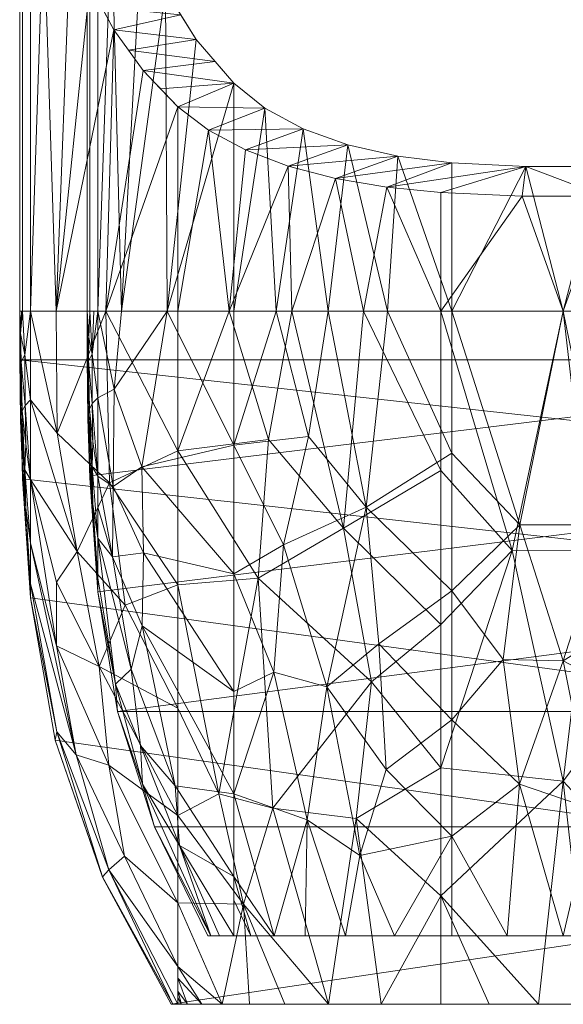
# Model space of a CAD drawing. Header units: millimetres. Extents: x -161 to 161, y -244 to 341.
# Tile 1 of 4: x -161 to 0, y -244 to 48. Entities that reach past the tile are written whole.
import ezdxf

# ---------------------------------------------------------------- set-up
doc = ezdxf.new("R2010")
doc.units = ezdxf.units.MM
doc.layers.add('M-520-M_DRAINAGE_FW', color=2, linetype='Continuous', lineweight=30)

# ---------------------------------------------------------------- blocks, each defined once
blk = doc.blocks.new('AmericanStandard_Urinal_Flexbrook__CCAS6510-3100410C0_ - CCAS6510-3100410C0-3382-3D View 1')
at = {"layer": 'M-520-M_DRAINAGE_FW', "lineweight": 9}
mesh = blk.add_polyface(dxfattribs=at)
corners = [(161.36, -52.87), (160.56, -88.26), (158.14, -123.58), (150.8, -165.9), (136.77, -206.5), (116.44, -244.31), (-116.44, -244.31), (-136.77, -206.5), (-150.8, -165.9), (-158.14, -123.58), (-160.56, -88.26), (-161.36, -52.87), (-161.36, 92.87), (-160.56, 128.26), (-158.14, 163.58), (-150.49, 207.08), (-135.78, 248.73), (-114.42, 287.39), (-99.23, 305.77), (-80.61, 320.66), (-59.34, 331.45), (-36.32, 337.66), (0, 340.59), (36.32, 337.66), (59.34, 331.45), (80.61, 320.66), (99.23, 305.77), (114.42, 287.39), (135.78, 248.73), (150.49, 207.08), (158.14, 163.58), (160.56, 128.26), (161.36, 92.87)]
mesh.append_faces([[corners[k] for k in face] for face in [(22, 16, 17, 21), (17, 20, 21), (29, 14, 15, 28), (11, 0, 1), (27, 22, 23, 26), (14, 29, 30)]], dxfattribs={"vtx0": -1, "vtx2": -1})
mesh.append_faces([[corners[k] for k in face] for face in [(28, 15, 16, 22)]], dxfattribs={"vtx0": -1, "vtx2": -1, "vtx3": -1})
mesh.append_faces([[corners[k] for k in face] for face in [(5, 6, 4)]], dxfattribs={"vtx1": -1})
mesh.append_faces([[corners[k] for k in face] for face in [(7, 8, 4, 6), (27, 28, 22)]], dxfattribs={"vtx1": -1, "vtx2": -1})
mesh.append_faces([[corners[k] for k in face] for face in [(12, 13, 31, 32), (13, 14, 30, 31), (10, 11, 1, 2), (8, 9, 3, 4), (9, 10, 2, 3), (11, 12, 32, 0)]], dxfattribs={"vtx1": -1, "vtx3": -1})
mesh.append_faces([[corners[k] for k in face] for face in [(17, 18, 19, 20), (23, 24, 25, 26)]], dxfattribs={"vtx3": -1})
mesh = blk.add_polyface(dxfattribs=at)
corners = [(-141.36, -52.87, 20), (-140.58, -87.35, 20), (-138.22, -121.76, 20), (-132.33, -157.32, 20), (-121.33, -191.64, 20), (-105.48, -223.95, 20), (105.48, -223.95, 20), (121.33, -191.64, 20), (132.33, -157.32, 20), (138.22, -121.76, 20), (140.58, -87.35, 20), (141.36, -52.87, 20), (141.36, 92.87, 20), (140.58, 127.35, 20), (138.22, 161.76, 20), (131.15, 202, 20), (117.54, 240.53, 20), (97.77, 276.3, 20), (85.2, 291.52, 20), (69.78, 303.85, 20), (52.18, 312.78, 20), (33.12, 317.92, 20), (0, 320.59, 20), (-33.12, 317.92, 20), (-52.18, 312.78, 20), (-69.78, 303.85, 20), (-85.2, 291.52, 20), (-97.77, 276.3, 20), (-117.54, 240.53, 20), (-131.15, 202, 20), (-138.22, 161.76, 20), (-140.58, 127.35, 20), (-141.36, 92.87, 20)]
mesh.append_faces([[corners[k] for k in face] for face in [(21, 18, 19, 20), (25, 23, 24)]], dxfattribs={"vtx0": -1})
mesh.append_faces([[corners[k] for k in face] for face in [(9, 3, 8), (16, 28, 15), (27, 23, 25, 26)]], dxfattribs={"vtx0": -1, "vtx1": -1})
mesh.append_faces([[corners[k] for k in face] for face in [(4, 7, 8, 3), (0, 11, 12, 32), (11, 0, 1), (13, 30, 31), (29, 14, 15, 28), (14, 29, 30, 13)]], dxfattribs={"vtx0": -1, "vtx2": -1})
mesh.append_faces([[corners[k] for k in face] for face in [(16, 17, 22, 28)]], dxfattribs={"vtx1": -1, "vtx2": -1, "vtx3": -1})
mesh.append_faces([[corners[k] for k in face] for face in [(10, 11, 1, 2), (9, 10, 2, 3), (12, 13, 31, 32), (17, 18, 21, 22), (27, 28, 22, 23)]], dxfattribs={"vtx1": -1, "vtx3": -1})
mesh.append_faces([[corners[k] for k in face] for face in [(5, 6, 7, 4)]], dxfattribs={"vtx2": -1})
mesh = blk.add_polyface(dxfattribs=at)
corners = [(-161.36, 92.87), (-161.36, -52.87), (-161.36, -52.87, 70.91), (-161.36, -52.38, 74.66), (-161.36, -50.93, 78.15), (-161.36, -48.63, 81.14), (-161.36, -45.63, 83.44), (-161.36, -42.14, 84.89), (-161.36, -38.4, 85.38), (-161.36, 78.4, 85.38), (-161.36, 82.14, 84.89), (-161.36, 85.63, 83.44), (-161.36, 88.63, 81.14), (-161.36, 90.93, 78.15), (-161.36, 92.38, 74.66), (-161.36, 92.87, 70.91)]
mesh.append_faces([[corners[k] for k in face] for face in [(14, 11, 12, 13)]], dxfattribs={"vtx0": -1})
mesh.append_faces([[corners[k] for k in face] for face in [(2, 7, 8, 1), (1, 8, 9, 0)]], dxfattribs={"vtx0": -1, "vtx2": -1})
mesh.append_faces([[corners[k] for k in face] for face in [(14, 9, 10, 11), (9, 14, 15, 0)]], dxfattribs={"vtx0": -1, "vtx3": -1})
mesh.append_faces([[corners[k] for k in face] for face in [(4, 5, 2, 3)]], dxfattribs={"vtx1": -1})
mesh.append_faces([[corners[k] for k in face] for face in [(5, 6, 7, 2)]], dxfattribs={"vtx2": -1, "vtx3": -1})
mesh = blk.add_polyface(dxfattribs=at)
corners = [(-141.36, -38.4, 85.38), (-141.36, -42.14, 84.89), (-141.36, -45.63, 83.44), (-141.36, -48.63, 81.14), (-141.36, -50.93, 78.15), (-141.36, -52.38, 74.66), (-141.36, -52.87, 70.91), (-141.36, -52.87, 20), (-141.36, 92.87, 20), (-141.36, 92.87, 70.91), (-141.36, 92.38, 74.66), (-141.36, 90.93, 78.15), (-141.36, 88.63, 81.14), (-141.36, 85.63, 83.44), (-141.36, 82.14, 84.89), (-141.36, 78.4, 85.38)]
mesh.append_faces([[corners[k] for k in face] for face in [(6, 0, 1, 3)]], dxfattribs={"vtx0": -1, "vtx2": -1, "vtx3": -1})
mesh.append_faces([[corners[k] for k in face] for face in [(10, 12, 13, 14), (0, 6, 7, 8)]], dxfattribs={"vtx0": -1, "vtx3": -1})
mesh.append_faces([[corners[k] for k in face] for face in [(11, 12, 10), (2, 3, 1)]], dxfattribs={"vtx1": -1})
mesh.append_faces([[corners[k] for k in face] for face in [(14, 15, 9, 10), (8, 9, 15, 0)]], dxfattribs={"vtx1": -1, "vtx3": -1})
mesh.append_faces([[corners[k] for k in face] for face in [(4, 5, 6, 3)]], dxfattribs={"vtx2": -1})
mesh = blk.add_polyface(dxfattribs=at)
corners = [(-161.36, -38.4, 85.38), (-160.56, -38.4, 120.77), (-158.14, -38.4, 156.09), (-158.14, 78.4, 156.09), (-160.56, 78.4, 120.77), (-161.36, 78.4, 85.38)]
mesh.append_faces([[corners[k] for k in face] for face in [(2, 3, 4, 1), (5, 0, 1, 4)]], dxfattribs={"vtx2": -1})
mesh = blk.add_polyface(dxfattribs=at)
corners = [(-158.14, -38.4, 156.09), (-150.49, -38.4, 199.59), (-135.78, -38.4, 241.24), (-114.42, -38.4, 279.9), (-114.42, 22.25, 279.9), (-124.71, 33.03, 263.15), (-133.39, 45.14, 246.41), (-140.55, 58.54, 229.94), (-146.29, 73.16, 213.95), (-147.12, 75.74, 211.35), (-147.9, 78.4, 208.81), (-154.34, 78.4, 182.71), (-158.14, 78.4, 156.09)]
mesh.append_faces([[corners[k] for k in face] for face in [(4, 2, 3), (0, 11, 12)]], dxfattribs={"vtx0": -1})
mesh.append_faces([[corners[k] for k in face] for face in [(2, 6, 1), (9, 11, 8), (8, 1, 7)]], dxfattribs={"vtx0": -1, "vtx1": -1})
mesh.append_faces([[corners[k] for k in face] for face in [(8, 11, 1)]], dxfattribs={"vtx0": -1, "vtx1": -1, "vtx2": -1})
mesh.append_faces([[corners[k] for k in face] for face in [(2, 4, 5), (11, 0, 1)]], dxfattribs={"vtx0": -1, "vtx2": -1})
mesh.append_faces([[corners[k] for k in face] for face in [(5, 6, 2), (6, 7, 1)]], dxfattribs={"vtx1": -1, "vtx2": -1})
mesh.append_faces([[corners[k] for k in face] for face in [(9, 10, 11)]], dxfattribs={"vtx2": -1})
mesh = blk.add_polyface(dxfattribs=at)
corners = [(-138.22, -38.4, 154.27), (-140.58, -38.4, 119.86), (-141.36, -38.4, 85.38), (-141.36, 78.4, 85.38), (-140.58, 78.4, 119.86), (-138.22, 78.4, 154.27)]
mesh.append_faces([[corners[k] for k in face] for face in [(2, 3, 4, 1), (5, 0, 1, 4)]], dxfattribs={"vtx2": -1})
mesh = blk.add_polyface(dxfattribs=at)
corners = [(-97.77, -38.4, 268.81), (-117.54, -38.4, 233.05), (-131.15, -38.4, 194.52), (-138.22, -38.4, 154.27), (-138.22, 78.4, 154.27), (-134.12, 78.4, 181.86), (-126.93, 78.4, 208.81), (-126.08, 75.74, 211.35), (-125.18, 73.16, 213.95), (-118.07, 56.89, 231.87), (-108.98, 42.21, 250.28), (-97.77, 29.25, 268.81)]
mesh.append_faces([[corners[k] for k in face] for face in [(8, 5, 7), (9, 2, 8)]], dxfattribs={"vtx0": -1, "vtx1": -1})
mesh.append_faces([[corners[k] for k in face] for face in [(2, 5, 8)]], dxfattribs={"vtx0": -1, "vtx1": -1, "vtx2": -1})
mesh.append_faces([[corners[k] for k in face] for face in [(1, 9, 10)]], dxfattribs={"vtx0": -1, "vtx2": -1})
mesh.append_faces([[corners[k] for k in face] for face in [(4, 5, 3), (6, 7, 5)]], dxfattribs={"vtx1": -1})
mesh.append_faces([[corners[k] for k in face] for face in [(2, 3, 5), (10, 11, 1), (1, 2, 9)]], dxfattribs={"vtx1": -1, "vtx2": -1})
mesh.append_faces([[corners[k] for k in face] for face in [(11, 0, 1)]], dxfattribs={"vtx2": -1})
mesh = blk.add_polyface(dxfattribs=at)
corners = [(-125.18, 73.16, 213.95), (-146.29, 73.16, 213.95), (-140.55, 58.54, 229.94), (-133.39, 45.14, 246.41), (-124.71, 33.03, 263.15), (-114.42, 22.25, 279.9), (-105.28, 15.31, 291.86), (-94.33, 9.44, 302.83), (-81.71, 4.68, 312.46), (-67.63, 1, 320.4), (-52.39, -1.61, 326.38), (-36.32, -3.21, 330.17), (-12.17, -4.28, 332.78), (12.16, -4.28, 332.78), (36.32, -3.21, 330.17), (52.38, -1.61, 326.38), (67.62, 1, 320.41), (81.7, 4.67, 312.47), (94.32, 9.44, 302.84), (105.27, 15.31, 291.86), (114.42, 22.25, 279.9), (124.71, 33.03, 263.15), (133.39, 45.14, 246.41), (140.55, 58.54, 229.94), (146.29, 73.16, 213.95), (125.18, 73.16, 213.95), (118.07, 56.89, 231.87), (108.98, 42.21, 250.28), (97.77, 29.25, 268.81), (88.58, 21.88, 280.52), (77.26, 15.77, 291.03), (63.98, 11.01, 299.81), (49.11, 7.63, 306.4), (33.12, 5.65, 310.43), (11.1, 4.51, 312.81), (-11.09, 4.51, 312.81), (-33.12, 5.65, 310.43), (-49.1, 7.63, 306.41), (-63.97, 11.01, 299.82), (-77.25, 15.77, 291.04), (-88.58, 21.87, 280.53), (-97.77, 29.25, 268.81), (-108.98, 42.21, 250.28), (-118.07, 56.89, 231.87), (-136.97, 51.84, 238.17), (-129.05, 39.09, 254.78), (-119.56, 27.64, 271.52), (119.56, 27.64, 271.52), (129.05, 39.09, 254.78), (136.97, 51.84, 238.17), (121.62, 65.03, 222.91), (113.52, 49.55, 241.07), (103.37, 35.73, 259.54), (-103.37, 35.73, 259.54), (-113.52, 49.55, 241.07), (-121.62, 65.03, 222.91), (143.42, 65.85, 221.94), (-143.42, 65.85, 221.94)]
mesh.append_faces([[corners[k] for k in face] for face in [(25, 56, 24)]], dxfattribs={"vtx0": -1})
mesh.append_faces([[corners[k] for k in face] for face in [(36, 10, 35), (13, 35, 12), (37, 9, 36), (14, 34, 13), (35, 13, 34), (42, 45, 53), (31, 18, 30), (33, 16, 32), (7, 39, 6), (40, 6, 39), (45, 42, 3), (4, 53, 45), (47, 28, 20), (29, 20, 28), (30, 19, 29), (50, 56, 25), (51, 49, 26), (49, 51, 22)]], dxfattribs={"vtx0": -1, "vtx1": -1})
mesh.append_faces([[corners[k] for k in face] for face in [(35, 11, 12), (36, 9, 10), (7, 38, 39), (8, 37, 38), (33, 15, 16), (17, 31, 32), (30, 18, 19), (41, 4, 46), (5, 40, 41), (54, 44, 3), (2, 43, 55), (48, 27, 52), (52, 21, 48)]], dxfattribs={"vtx0": -1, "vtx2": -1})
mesh.append_faces([[corners[k] for k in face] for face in [(1, 57, 0)]], dxfattribs={"vtx1": -1})
mesh.append_faces([[corners[k] for k in face] for face in [(10, 11, 35), (7, 8, 38), (46, 5, 41), (42, 54, 3), (50, 26, 23), (8, 9, 37), (48, 22, 27), (14, 15, 34), (33, 34, 15), (47, 21, 28), (16, 17, 32), (17, 18, 31), (49, 23, 26), (52, 28, 21), (54, 43, 44), (41, 53, 4), (5, 6, 40), (2, 44, 43), (55, 0, 57), (57, 2, 55), (19, 20, 29), (51, 27, 22), (23, 56, 50)]], dxfattribs={"vtx1": -1, "vtx2": -1})
mesh = blk.add_polyface(dxfattribs=at)
corners = [(-33.12, -38.4, 310.43), (-52.18, -38.4, 305.29), (-69.78, -38.4, 296.36), (-85.2, -38.4, 284.03), (-97.77, -38.4, 268.81), (-97.77, 29.25, 268.81), (-88.58, 21.87, 280.53), (-77.25, 15.77, 291.04), (-63.97, 11.01, 299.82), (-49.1, 7.63, 306.41), (-33.12, 5.65, 310.43)]
mesh.append_faces([[corners[k] for k in face] for face in [(0, 9, 10)]], dxfattribs={"vtx0": -1})
mesh.append_faces([[corners[k] for k in face] for face in [(6, 3, 4), (3, 6, 7), (7, 2, 3), (1, 8, 9)]], dxfattribs={"vtx0": -1, "vtx2": -1})
mesh.append_faces([[corners[k] for k in face] for face in [(1, 2, 8), (0, 1, 9), (7, 8, 2)]], dxfattribs={"vtx1": -1, "vtx2": -1})
mesh.append_faces([[corners[k] for k in face] for face in [(4, 5, 6)]], dxfattribs={"vtx2": -1})
mesh = blk.add_polyface(dxfattribs=at)
corners = [(-114.42, -38.4, 279.9), (-99.23, -38.4, 298.28), (-80.61, -38.4, 313.18), (-59.34, -38.4, 323.96), (-36.32, -38.4, 330.17), (-36.32, -3.21, 330.17), (-52.39, -1.61, 326.38), (-67.63, 1, 320.4), (-81.71, 4.68, 312.46), (-94.33, 9.44, 302.83), (-105.28, 15.31, 291.86), (-114.42, 22.25, 279.9)]
mesh.append_faces([[corners[k] for k in face] for face in [(3, 7, 2), (9, 1, 8), (1, 10, 0)]], dxfattribs={"vtx0": -1, "vtx1": -1})
mesh.append_faces([[corners[k] for k in face] for face in [(6, 3, 4), (8, 1, 2)]], dxfattribs={"vtx0": -1, "vtx2": -1})
mesh.append_faces([[corners[k] for k in face] for face in [(5, 6, 4)]], dxfattribs={"vtx1": -1})
mesh.append_faces([[corners[k] for k in face] for face in [(6, 7, 3), (7, 8, 2), (9, 10, 1)]], dxfattribs={"vtx1": -1, "vtx2": -1})
mesh.append_faces([[corners[k] for k in face] for face in [(10, 11, 0)]], dxfattribs={"vtx2": -1})
mesh = blk.add_polyface(dxfattribs=at)
corners = [(33.12, -38.4, 310.43), (0, -38.4, 313.1), (-33.12, -38.4, 310.43), (-33.12, 5.65, 310.43), (-11.09, 4.51, 312.81), (11.1, 4.51, 312.81), (33.12, 5.65, 310.43)]
mesh.append_faces([[corners[k] for k in face] for face in [(4, 2, 3), (0, 5, 6)]], dxfattribs={"vtx0": -1})
mesh.append_faces([[corners[k] for k in face] for face in [(5, 0, 1)]], dxfattribs={"vtx0": -1, "vtx2": -1})
mesh.append_faces([[corners[k] for k in face] for face in [(1, 2, 4), (4, 5, 1)]], dxfattribs={"vtx1": -1, "vtx2": -1})
mesh = blk.add_polyface(dxfattribs=at)
corners = [(-36.32, -38.4, 330.17), (0, -38.4, 333.1), (36.32, -38.4, 330.17), (36.32, -3.21, 330.17), (12.16, -4.28, 332.78), (-12.17, -4.28, 332.78), (-36.32, -3.21, 330.17)]
mesh.append_faces([[corners[k] for k in face] for face in [(2, 4, 1), (5, 1, 4)]], dxfattribs={"vtx0": -1, "vtx1": -1})
mesh.append_faces([[corners[k] for k in face] for face in [(3, 4, 2)]], dxfattribs={"vtx1": -1})
mesh.append_faces([[corners[k] for k in face] for face in [(0, 1, 5)]], dxfattribs={"vtx1": -1, "vtx2": -1})
mesh.append_faces([[corners[k] for k in face] for face in [(5, 6, 0)]], dxfattribs={"vtx2": -1})
mesh = blk.add_polyface(dxfattribs=at)
corners = [(-161.36, -52.87, 70.91), (-160.56, -88.26, 70.91), (-158.14, -123.58, 70.91), (-158.14, -119.41, 97.23), (-158.14, -107.31, 120.98), (-158.14, -88.47, 139.82), (-158.14, -64.72, 151.92), (-158.14, -38.4, 156.09), (-160.56, -38.4, 120.77), (-161.36, -38.4, 85.38), (-161.36, -42.14, 84.89), (-161.36, -45.63, 83.44), (-161.36, -48.63, 81.14), (-161.36, -50.93, 78.15), (-161.36, -52.38, 74.66), (-160.59, -83.73, 89.69), (-160.61, -68.03, 109.52), (-160.97, -69.58, 94.83), (-160.97, -53.44, 107.22), (-159.78, -66.46, 128.45), (-159.86, -51.43, 132.34), (-159.86, -85.55, 112.27), (-159.58, -96.96, 103.72), (-159.62, -101.42, 92.21), (-160.48, -88.83, 80.96), (-160.96, -70.57, 70.91), (-161.12, -70.91, 80.1), (-160.8, -38.4, 109.97), (-159.59, -77.94, 124.84), (-161.12, -45.04, 104.22)]
mesh.append_faces([[corners[k] for k in face] for face in [(27, 29, 8), (5, 21, 4), (8, 20, 7), (1, 24, 25), (13, 17, 12), (7, 20, 6), (2, 24, 1), (9, 29, 27)]], dxfattribs={"vtx0": -1, "vtx1": -1})
mesh.append_faces([[corners[k] for k in face] for face in [(22, 17, 15), (17, 21, 16), (25, 24, 26), (17, 22, 21), (13, 15, 17), (3, 22, 23), (17, 16, 12), (20, 18, 19), (20, 19, 6), (28, 19, 16), (8, 29, 20), (18, 11, 16), (19, 18, 16), (5, 28, 21), (21, 22, 4), (22, 15, 23), (15, 24, 23), (23, 24, 2), (13, 26, 15), (26, 24, 15), (25, 26, 14), (18, 29, 10), (21, 28, 16), (5, 19, 28), (20, 29, 18)]], dxfattribs={"vtx0": -1, "vtx1": -1, "vtx2": -1})
mesh.append_faces([[corners[k] for k in face] for face in [(19, 5, 6), (29, 9, 10), (18, 10, 11), (22, 3, 4)]], dxfattribs={"vtx0": -1, "vtx2": -1})
mesh.append_faces([[corners[k] for k in face] for face in [(0, 25, 14)]], dxfattribs={"vtx1": -1})
mesh.append_faces([[corners[k] for k in face] for face in [(2, 3, 23), (13, 14, 26), (11, 12, 16)]], dxfattribs={"vtx1": -1, "vtx2": -1})
mesh = blk.add_polyface(dxfattribs=at)
corners = [(-158.14, -38.4, 156.09), (-158.14, -64.72, 151.92), (-158.14, -88.47, 139.82), (-158.14, -107.31, 120.98), (-158.14, -119.41, 97.23), (-158.14, -123.58, 70.91), (-150.8, -165.89, 70.91), (-136.78, -206.49, 70.91), (-116.44, -244.31, 70.91), (-115.93, -244.31, 88.79), (-114.42, -244.31, 106.65), (-114.42, -233.12, 146.81), (-114.42, -214.17, 183.96), (-114.42, -188.23, 216.6), (-114.42, -156.32, 243.45), (-114.42, -119.72, 263.43), (-114.42, -79.89, 275.74), (-114.42, -38.4, 279.9), (-135.78, -38.4, 241.24), (-150.49, -38.4, 199.59), (-144.65, -170.19, 138.12), (-144.3, -109.77, 201.67), (-134.9, -173.28, 178.1), (-134.9, -204.36, 117.16), (-134.72, -89.39, 235.87), (-150.4, -137.83, 153.16), (-150.39, -163.37, 103.11), (-150.2, -74.68, 195.53), (-130.3, -200.34, 153.5), (-130.04, -125.74, 230.94), (-137.73, -143.96, 198.87), (-150.4, -118.91, 171.74)]
mesh.append_faces([[corners[k] for k in face] for face in [(18, 16, 17)]], dxfattribs={"vtx0": -1})
mesh.append_faces([[corners[k] for k in face] for face in [(0, 27, 19), (6, 26, 5), (14, 30, 13), (5, 26, 4), (7, 26, 6)]], dxfattribs={"vtx0": -1, "vtx1": -1})
mesh.append_faces([[corners[k] for k in face] for face in [(31, 25, 30), (28, 23, 11), (18, 27, 24), (22, 28, 12), (30, 29, 21), (7, 23, 26), (24, 29, 15), (26, 23, 20), (22, 20, 28), (23, 28, 20), (30, 14, 29), (25, 22, 30), (24, 21, 29), (25, 3, 20), (16, 18, 24), (9, 23, 7), (24, 27, 21), (27, 1, 21), (22, 25, 20), (20, 4, 26), (30, 21, 31), (13, 30, 22), (21, 2, 31), (2, 25, 31)]], dxfattribs={"vtx0": -1, "vtx1": -1, "vtx2": -1})
mesh.append_faces([[corners[k] for k in face] for face in [(23, 9, 10), (27, 18, 19)]], dxfattribs={"vtx0": -1, "vtx2": -1})
mesh.append_faces([[corners[k] for k in face] for face in [(12, 13, 22), (10, 11, 23), (11, 12, 28), (1, 2, 21), (14, 15, 29), (2, 3, 25), (15, 16, 24), (0, 1, 27), (3, 4, 20)]], dxfattribs={"vtx1": -1, "vtx2": -1})
mesh.append_faces([[corners[k] for k in face] for face in [(7, 8, 9)]], dxfattribs={"vtx2": -1})
mesh = blk.add_polyface(dxfattribs=at)
corners = [(-138.22, -121.76, 70.91), (-140.58, -87.35, 70.91), (-141.36, -52.87, 70.91), (-141.36, -52.38, 74.66), (-141.36, -50.93, 78.15), (-141.36, -48.63, 81.14), (-141.36, -45.63, 83.44), (-141.36, -42.14, 84.89), (-141.36, -38.4, 85.38), (-140.58, -38.4, 119.86), (-138.22, -38.4, 154.27), (-138.22, -64.16, 150.19), (-138.22, -87.4, 138.35), (-138.22, -105.84, 119.91), (-138.22, -117.68, 96.67), (-140.61, -82.91, 89.35), (-140.63, -67.49, 108.82), (-140.98, -53.19, 106.63), (-140.98, -69.07, 94.45), (-139.82, -65.9, 127.31), (-139.9, -51.17, 131.13), (-139.9, -84.62, 111.45), (-139.62, -95.77, 103.06), (-139.66, -100.15, 91.78), (-140.51, -87.9, 80.78), (-140.97, -70.11, 70.91), (-141.13, -70.43, 79.96), (-140.88, -46.23, 111.61), (-139.64, -77.14, 123.75), (-139.4, -38.4, 137.07)]
mesh.append_faces([[corners[k] for k in face] for face in [(14, 22, 13), (12, 19, 11), (11, 20, 10), (0, 23, 14), (4, 26, 3), (8, 27, 7)]], dxfattribs={"vtx0": -1, "vtx1": -1})
mesh.append_faces([[corners[k] for k in face] for face in [(21, 16, 28), (26, 4, 15), (15, 24, 26), (23, 22, 14), (22, 21, 13), (17, 16, 6), (15, 4, 18), (17, 27, 20), (5, 16, 18), (19, 28, 16), (19, 20, 11), (19, 16, 17), (15, 22, 23), (21, 18, 16), (21, 22, 18), (17, 20, 19), (9, 20, 27), (18, 22, 15), (24, 15, 23), (0, 24, 23), (25, 3, 26), (25, 26, 24), (17, 7, 27), (19, 12, 28), (21, 28, 12)]], dxfattribs={"vtx0": -1, "vtx1": -1, "vtx2": -1})
mesh.append_faces([[corners[k] for k in face] for face in [(20, 29, 10), (24, 0, 1), (21, 12, 13), (16, 5, 6), (27, 8, 9), (24, 1, 25), (20, 9, 29)]], dxfattribs={"vtx0": -1, "vtx2": -1})
mesh.append_faces([[corners[k] for k in face] for face in [(6, 7, 17), (4, 5, 18)]], dxfattribs={"vtx1": -1, "vtx2": -1})
mesh.append_faces([[corners[k] for k in face] for face in [(25, 2, 3)]], dxfattribs={"vtx2": -1})
mesh = blk.add_polyface(dxfattribs=at)
corners = [(-138.22, -121.76, 70.91), (-138.22, -117.68, 96.67), (-138.22, -105.84, 119.91), (-138.22, -87.4, 138.35), (-138.22, -64.16, 150.19), (-138.22, -38.4, 154.27), (-131.15, -38.4, 194.52), (-117.54, -38.4, 233.05), (-97.77, -38.4, 268.81), (-97.77, -78.22, 264.76), (-97.77, -116.42, 252.78), (-97.77, -151.42, 233.36), (-97.77, -181.8, 207.29), (-97.77, -206.31, 175.64), (-97.77, -223.95, 139.71), (-102.1, -223.95, 116.93), (-104.64, -223.95, 94), (-105.48, -223.95, 70.91), (-121.34, -191.61, 70.91), (-132.33, -157.3, 70.91), (-125.48, -167.4, 130.7), (-124.98, -131.91, 179.88), (-125.14, -84.71, 206.36), (-113.9, -197.1, 131.48), (-124.9, -178.96, 101.36), (-115.26, -179.42, 160.48), (-128.32, -144.78, 151.6), (-138.22, -96.62, 129.13), (-133.81, -111.39, 156.37), (-133.59, -90.48, 171.65), (-132.88, -149.2, 107.22), (-124.59, -110.2, 196.53), (-133.34, -61.6, 183.08)]
mesh.append_faces([[corners[k] for k in face] for face in [(15, 23, 14), (16, 23, 15), (10, 22, 9), (2, 30, 1), (5, 32, 4), (7, 32, 6)]], dxfattribs={"vtx0": -1, "vtx1": -1})
mesh.append_faces([[corners[k] for k in face] for face in [(30, 20, 24), (32, 29, 4), (23, 24, 20), (26, 28, 21), (2, 28, 26), (16, 18, 24), (23, 16, 24), (31, 29, 22), (23, 20, 25), (23, 25, 13), (19, 30, 24), (29, 31, 28), (28, 3, 29), (22, 32, 7), (12, 25, 21), (26, 25, 20), (30, 26, 20), (32, 22, 29), (9, 22, 7), (21, 28, 31), (26, 30, 2), (21, 25, 26), (10, 31, 22), (11, 21, 31)]], dxfattribs={"vtx0": -1, "vtx1": -1, "vtx2": -1})
mesh.append_faces([[corners[k] for k in face] for face in [(30, 0, 1), (23, 13, 14), (32, 5, 6), (28, 27, 3)]], dxfattribs={"vtx0": -1, "vtx2": -1})
mesh.append_faces([[corners[k] for k in face] for face in [(8, 9, 7)]], dxfattribs={"vtx1": -1})
mesh.append_faces([[corners[k] for k in face] for face in [(3, 4, 29), (10, 11, 31), (12, 13, 25), (2, 27, 28), (11, 12, 21), (19, 0, 30), (18, 19, 24)]], dxfattribs={"vtx1": -1, "vtx2": -1})
mesh.append_faces([[corners[k] for k in face] for face in [(16, 17, 18)]], dxfattribs={"vtx2": -1})
mesh = blk.add_polyface(dxfattribs=at)
corners = [(-36.32, -38.4, 330.17), (-59.34, -38.4, 323.96), (-80.61, -38.4, 313.18), (-99.23, -38.4, 298.28), (-114.42, -38.4, 279.9), (-114.42, -79.89, 275.74), (-114.42, -119.72, 263.43), (-114.42, -156.32, 243.45), (-114.42, -188.23, 216.6), (-114.42, -214.17, 183.96), (-114.42, -233.12, 146.81), (-114.42, -244.31, 106.65), (-111.58, -244.31, 125.6), (-107.28, -244.31, 144.27), (-101.23, -244.31, 162.48), (-93.13, -244.31, 179.87), (-82.67, -244.31, 195.96), (-69.65, -244.31, 210.04), (-54.06, -244.31, 221.21), (-36.32, -244.31, 228.45), (-36.32, -212.1, 263.39), (-36.32, -174.05, 291.86), (-36.32, -131.45, 312.9), (-36.32, -85.72, 325.82), (-114.42, -236.52, 134.59), (-114.42, -240.41, 120.62), (-113.32, -244.31, 113.95), (-114.42, -242.36, 113.63), (-86.24, -186.09, 258.05), (-90.56, -117.78, 292.2), (-94.95, -214.56, 220.92), (-65.24, -102.89, 313.07), (-61.51, -189.15, 273.08), (-87.46, -76.55, 305.32), (-102.29, -181.76, 243.33), (-56.98, -148.51, 299.72)]
mesh.append_faces([[corners[k] for k in face] for face in [(5, 3, 4)]], dxfattribs={"vtx0": -1})
mesh.append_faces([[corners[k] for k in face] for face in [(15, 30, 14), (13, 24, 12), (9, 30, 8), (10, 14, 9), (2, 31, 1), (8, 34, 7)]], dxfattribs={"vtx0": -1, "vtx1": -1})
mesh.append_faces([[corners[k] for k in face] for face in [(28, 35, 29), (34, 30, 28), (23, 1, 31), (18, 20, 32), (17, 28, 30), (9, 14, 30), (8, 30, 34), (29, 35, 31), (28, 32, 35), (21, 35, 32), (31, 2, 33), (34, 29, 6), (31, 33, 29), (5, 33, 3), (29, 33, 5), (31, 35, 22), (29, 34, 28), (32, 28, 17)]], dxfattribs={"vtx0": -1, "vtx1": -1, "vtx2": -1})
mesh.append_faces([[corners[k] for k in face] for face in [(30, 16, 17), (30, 15, 16), (13, 10, 24), (10, 13, 14), (26, 25, 27), (12, 24, 25), (32, 20, 21)]], dxfattribs={"vtx0": -1, "vtx2": -1})
mesh.append_faces([[corners[k] for k in face] for face in [(21, 22, 35), (17, 18, 32), (26, 12, 25), (2, 3, 33), (22, 23, 31), (6, 7, 34), (5, 6, 29)]], dxfattribs={"vtx1": -1, "vtx2": -1})
mesh.append_faces([[corners[k] for k in face] for face in [(27, 11, 26), (18, 19, 20), (23, 0, 1)]], dxfattribs={"vtx2": -1})
mesh = blk.add_polyface(dxfattribs=at)
corners = [(-97.77, -38.4, 268.81), (-85.2, -38.4, 284.03), (-69.78, -38.4, 296.36), (-52.18, -38.4, 305.29), (-33.12, -38.4, 310.43), (-33.12, -80.63, 306.68), (-33.12, -121.54, 295.54), (-33.12, -159.84, 277.36), (-33.12, -194.34, 252.72), (-33.12, -223.95, 222.37), (-50.07, -223.95, 215.37), (-64.7, -223.95, 204.27), (-76.61, -223.95, 190.26), (-85.87, -223.95, 174.38), (-92.79, -223.95, 157.36), (-97.77, -223.95, 139.71), (-97.77, -206.31, 175.64), (-97.77, -181.8, 207.29), (-97.77, -151.42, 233.36), (-97.77, -116.42, 252.78), (-97.77, -78.22, 264.76), (-97.77, -213.37, 161.27), (-70.23, -150.05, 266.44), (-76.03, -189.53, 232.25), (-58.48, -96.63, 295.17), (-83.05, -107.84, 274.56), (-52.62, -174.6, 261.44), (-60.35, -200.06, 235.63), (-75.59, -75.64, 289.16), (-54.77, -137.21, 282.3), (-85.89, -145.7, 254.24)]
mesh.append_faces([[corners[k] for k in face] for face in [(10, 8, 9)]], dxfattribs={"vtx0": -1})
mesh.append_faces([[corners[k] for k in face] for face in [(13, 23, 12), (2, 28, 1), (7, 29, 6), (6, 24, 5), (12, 23, 11), (19, 30, 18)]], dxfattribs={"vtx0": -1, "vtx1": -1})
mesh.append_faces([[corners[k] for k in face] for face in [(17, 23, 13), (29, 7, 26), (29, 22, 24), (8, 27, 26), (24, 22, 25), (28, 20, 1), (30, 23, 17), (27, 8, 10), (19, 25, 30), (23, 30, 22), (24, 6, 29), (24, 25, 28), (25, 20, 28), (22, 29, 26), (22, 27, 23), (11, 23, 27), (5, 24, 3), (30, 25, 22), (2, 24, 28), (22, 26, 27)]], dxfattribs={"vtx0": -1, "vtx1": -1, "vtx2": -1})
mesh.append_faces([[corners[k] for k in face] for face in [(14, 21, 16), (13, 16, 17), (16, 13, 14), (25, 19, 20), (30, 17, 18), (24, 2, 3)]], dxfattribs={"vtx0": -1, "vtx2": -1})
mesh.append_faces([[corners[k] for k in face] for face in [(10, 11, 27), (7, 8, 26)]], dxfattribs={"vtx1": -1, "vtx2": -1})
mesh.append_faces([[corners[k] for k in face] for face in [(14, 15, 21), (20, 0, 1), (3, 4, 5)]], dxfattribs={"vtx2": -1})
mesh = blk.add_polyface(dxfattribs=at)
corners = [(36.32, -38.4, 330.17), (0, -38.4, 333.1), (-36.32, -38.4, 330.17), (-36.32, -85.72, 325.82), (-36.32, -131.45, 312.9), (-36.32, -174.05, 291.86), (-36.32, -212.1, 263.39), (-36.32, -244.31, 228.45), (-21.96, -244.31, 231.5), (-7.35, -244.31, 233.04), (7.34, -244.31, 233.04), (21.95, -244.31, 231.5), (36.32, -244.31, 228.45), (36.32, -212.1, 263.39), (36.32, -174.05, 291.86), (36.32, -131.45, 312.9), (36.32, -85.72, 325.82), (-0.01, -178.07, 292.81), (8.15, -109.63, 323.09), (-15.18, -109.54, 322.74), (17.89, -154.22, 305.35), (12.14, -38.4, 332.13), (17.93, -197.4, 278.5)]
mesh.append_faces([[corners[k] for k in face] for face in [(2, 19, 1), (9, 6, 8), (1, 18, 21), (11, 22, 10), (6, 17, 5)]], dxfattribs={"vtx0": -1, "vtx1": -1})
mesh.append_faces([[corners[k] for k in face] for face in [(1, 19, 18), (22, 11, 13), (18, 17, 20), (6, 9, 17), (17, 22, 20), (20, 22, 14), (19, 5, 17), (16, 21, 18), (15, 18, 20), (17, 18, 19), (17, 10, 22)]], dxfattribs={"vtx0": -1, "vtx1": -1, "vtx2": -1})
mesh.append_faces([[corners[k] for k in face] for face in [(19, 4, 5), (18, 15, 16), (20, 14, 15), (19, 2, 3), (22, 13, 14)]], dxfattribs={"vtx0": -1, "vtx2": -1})
mesh.append_faces([[corners[k] for k in face] for face in [(7, 8, 6)]], dxfattribs={"vtx1": -1})
mesh.append_faces([[corners[k] for k in face] for face in [(9, 10, 17), (3, 4, 19)]], dxfattribs={"vtx1": -1, "vtx2": -1})
mesh.append_faces([[corners[k] for k in face] for face in [(11, 12, 13), (16, 0, 21)]], dxfattribs={"vtx2": -1})
mesh = blk.add_polyface(dxfattribs=at)
corners = [(-33.12, -38.4, 310.43), (0, -38.4, 313.1), (33.12, -38.4, 310.43), (33.12, -80.63, 306.68), (33.12, -121.54, 295.54), (33.12, -159.84, 277.36), (33.12, -194.34, 252.72), (33.12, -223.95, 222.37), (16.69, -223.95, 225.51), (0.01, -223.95, 226.56), (-16.68, -223.95, 225.51), (-33.12, -223.95, 222.37), (-33.12, -194.34, 252.72), (-33.12, -159.84, 277.36), (-33.12, -121.54, 295.54), (-33.12, -80.63, 306.68), (0, -142.24, 289.71), (8.81, -186.38, 262.4), (-12.89, -101.93, 304.21), (12.89, -101.93, 304.21), (-13.02, -178.95, 267.64), (-17.85, -141.91, 289.02)]
mesh.append_faces([[corners[k] for k in face] for face in [(0, 18, 15), (6, 17, 5), (5, 16, 4), (4, 19, 3)]], dxfattribs={"vtx0": -1, "vtx1": -1})
mesh.append_faces([[corners[k] for k in face] for face in [(12, 20, 10), (16, 18, 19), (6, 8, 17), (5, 17, 16), (16, 17, 20), (18, 16, 21), (18, 21, 14), (20, 21, 16), (16, 19, 4), (20, 13, 21), (20, 17, 9), (1, 19, 18)]], dxfattribs={"vtx0": -1, "vtx1": -1, "vtx2": -1})
mesh.append_faces([[corners[k] for k in face] for face in [(20, 9, 10), (18, 0, 1), (21, 13, 14)]], dxfattribs={"vtx0": -1, "vtx2": -1})
mesh.append_faces([[corners[k] for k in face] for face in [(7, 8, 6)]], dxfattribs={"vtx1": -1})
mesh.append_faces([[corners[k] for k in face] for face in [(12, 13, 20), (8, 9, 17), (1, 2, 19), (2, 3, 19), (14, 15, 18)]], dxfattribs={"vtx1": -1, "vtx2": -1})
mesh.append_faces([[corners[k] for k in face] for face in [(10, 11, 12)]], dxfattribs={"vtx2": -1})
mesh = blk.add_polyface(dxfattribs=at)
corners = [(-161.36, -52.87), (-160.56, -88.26), (-158.14, -123.58), (-158.14, -123.58, 70.91), (-160.56, -88.26, 70.91), (-161.36, -52.87, 70.91)]
mesh.append_faces([[corners[k] for k in face] for face in [(2, 3, 4, 1), (5, 0, 1, 4)]], dxfattribs={"vtx2": -1})
mesh = blk.add_polyface(dxfattribs=at)
corners = [(-141.36, -52.87, 70.91), (-140.58, -87.35, 70.91), (-138.22, -121.76, 70.91), (-138.22, -121.76, 20), (-140.58, -87.35, 20), (-141.36, -52.87, 20)]
mesh.append_faces([[corners[k] for k in face] for face in [(5, 0, 1, 4), (2, 3, 4, 1)]], dxfattribs={"vtx2": -1})
mesh = blk.add_polyface(dxfattribs=at)
corners = [(-138.22, -121.76, 20), (-138.22, -121.76, 70.91), (-132.33, -157.3, 70.91), (-121.34, -191.61, 70.91), (-105.48, -223.95, 70.91), (-105.48, -223.95, 20), (-121.33, -191.64, 20), (-132.33, -157.32, 20)]
mesh.append_faces([[corners[k] for k in face] for face in [(7, 3, 6)]], dxfattribs={"vtx0": -1, "vtx1": -1})
mesh.append_faces([[corners[k] for k in face] for face in [(2, 7, 0), (6, 3, 4)]], dxfattribs={"vtx0": -1, "vtx2": -1})
mesh.append_faces([[corners[k] for k in face] for face in [(2, 3, 7)]], dxfattribs={"vtx1": -1, "vtx2": -1})
mesh.append_faces([[corners[k] for k in face] for face in [(0, 1, 2), (4, 5, 6)]], dxfattribs={"vtx2": -1})
mesh = blk.add_polyface(dxfattribs=at)
corners = [(-158.14, -123.58, 70.91), (-158.14, -123.58), (-150.8, -165.9), (-136.77, -206.5), (-116.44, -244.31), (-116.44, -244.31, 70.91), (-136.78, -206.49, 70.91), (-150.8, -165.89, 70.91)]
mesh.append_faces([[corners[k] for k in face] for face in [(7, 2, 6)]], dxfattribs={"vtx0": -1, "vtx1": -1})
mesh.append_faces([[corners[k] for k in face] for face in [(6, 2, 3)]], dxfattribs={"vtx0": -1, "vtx2": -1})
mesh.append_faces([[corners[k] for k in face] for face in [(5, 6, 3), (1, 2, 7)]], dxfattribs={"vtx1": -1, "vtx2": -1})
mesh.append_faces([[corners[k] for k in face] for face in [(3, 4, 5), (7, 0, 1)]], dxfattribs={"vtx2": -1})
mesh = blk.add_polyface(dxfattribs=at)
corners = [(-105.48, -223.95, 20), (-105.48, -223.95, 70.91), (-104.64, -223.95, 94), (-102.1, -223.95, 116.93), (-97.77, -223.95, 139.71), (-92.79, -223.95, 157.36), (-85.87, -223.95, 174.38), (-76.61, -223.95, 190.26), (-64.7, -223.95, 204.27), (-50.07, -223.95, 215.37), (-33.12, -223.95, 222.37), (-16.68, -223.95, 225.51), (0.01, -223.95, 226.56), (16.69, -223.95, 225.51), (33.12, -223.95, 222.37), (47.77, -223.95, 216.65), (60.79, -223.95, 207.79), (71.84, -223.95, 196.56), (80.87, -223.95, 183.65), (88.06, -223.95, 169.63), (93.62, -223.95, 154.86), (97.77, -223.95, 139.71), (102.1, -223.95, 116.93), (104.64, -223.95, 94), (105.48, -223.95, 70.91), (105.48, -223.95, 20)]
mesh.append_faces([[corners[k] for k in face] for face in [(11, 7, 10), (19, 13, 18)]], dxfattribs={"vtx0": -1, "vtx1": -1})
mesh.append_faces([[corners[k] for k in face] for face in [(1, 23, 24, 25)]], dxfattribs={"vtx0": -1, "vtx3": -1})
mesh.append_faces([[corners[k] for k in face] for face in [(1, 2, 23)]], dxfattribs={"vtx1": -1, "vtx2": -1})
mesh.append_faces([[corners[k] for k in face] for face in [(12, 13, 19, 6)]], dxfattribs={"vtx1": -1, "vtx2": -1, "vtx3": -1})
mesh.append_faces([[corners[k] for k in face] for face in [(13, 14, 17, 18), (11, 12, 6, 7), (20, 21, 4, 5), (21, 22, 3, 4), (22, 23, 2, 3), (19, 20, 5, 6)]], dxfattribs={"vtx1": -1, "vtx3": -1})
mesh.append_faces([[corners[k] for k in face] for face in [(8, 9, 10, 7), (25, 0, 1)]], dxfattribs={"vtx2": -1})
mesh.append_faces([[corners[k] for k in face] for face in [(14, 15, 16, 17)]], dxfattribs={"vtx3": -1})
mesh = blk.add_polyface(dxfattribs=at)
corners = [(-116.44, -244.31), (116.44, -244.31), (116.44, -244.31, 70.91), (115.93, -244.31, 88.79), (114.42, -244.31, 106.65), (111.59, -244.31, 125.57), (107.28, -244.31, 144.26), (101.22, -244.31, 162.51), (93.12, -244.31, 179.89), (82.66, -244.31, 195.97), (69.64, -244.31, 210.05), (54.06, -244.31, 221.22), (36.32, -244.31, 228.45), (21.95, -244.31, 231.5), (7.34, -244.31, 233.04), (-7.35, -244.31, 233.04), (-21.96, -244.31, 231.5), (-36.32, -244.31, 228.45), (-54.06, -244.31, 221.21), (-69.65, -244.31, 210.04), (-82.67, -244.31, 195.96), (-93.13, -244.31, 179.87), (-101.23, -244.31, 162.48), (-107.28, -244.31, 144.27), (-111.58, -244.31, 125.6), (-114.42, -244.31, 106.65), (-115.93, -244.31, 88.79), (-116.44, -244.31, 70.91)]
mesh.append_faces([[corners[k] for k in face] for face in [(12, 10, 11), (19, 16, 17, 18)]], dxfattribs={"vtx0": -1})
mesh.append_faces([[corners[k] for k in face] for face in [(10, 12, 13, 9), (22, 14, 15, 21), (24, 5, 6, 23), (26, 3, 4, 25), (25, 4, 5, 24), (3, 26, 27)]], dxfattribs={"vtx0": -1, "vtx2": -1})
mesh.append_faces([[corners[k] for k in face] for face in [(16, 19, 20, 21)]], dxfattribs={"vtx0": -1, "vtx3": -1})
mesh.append_faces([[corners[k] for k in face] for face in [(15, 16, 21), (2, 3, 27, 1)]], dxfattribs={"vtx1": -1, "vtx2": -1})
mesh.append_faces([[corners[k] for k in face] for face in [(7, 8, 14, 22)]], dxfattribs={"vtx1": -1, "vtx2": -1, "vtx3": -1})
mesh.append_faces([[corners[k] for k in face] for face in [(13, 14, 8, 9), (6, 7, 22, 23)]], dxfattribs={"vtx1": -1, "vtx3": -1})
mesh.append_faces([[corners[k] for k in face] for face in [(27, 0, 1)]], dxfattribs={"vtx2": -1})

msp = doc.modelspace()

# ---------------------------------------------------------------- block references
at = {"layer": 'M-520-M_DRAINAGE_FW', "lineweight": 9}
msp.add_blockref('AmericanStandard_Urinal_Flexbrook__CCAS6510-3100410C0_ - CCAS6510-3100410C0-3382-3D View 1', (0, 0), dxfattribs=at)

doc.saveas('drawing.dxf')
